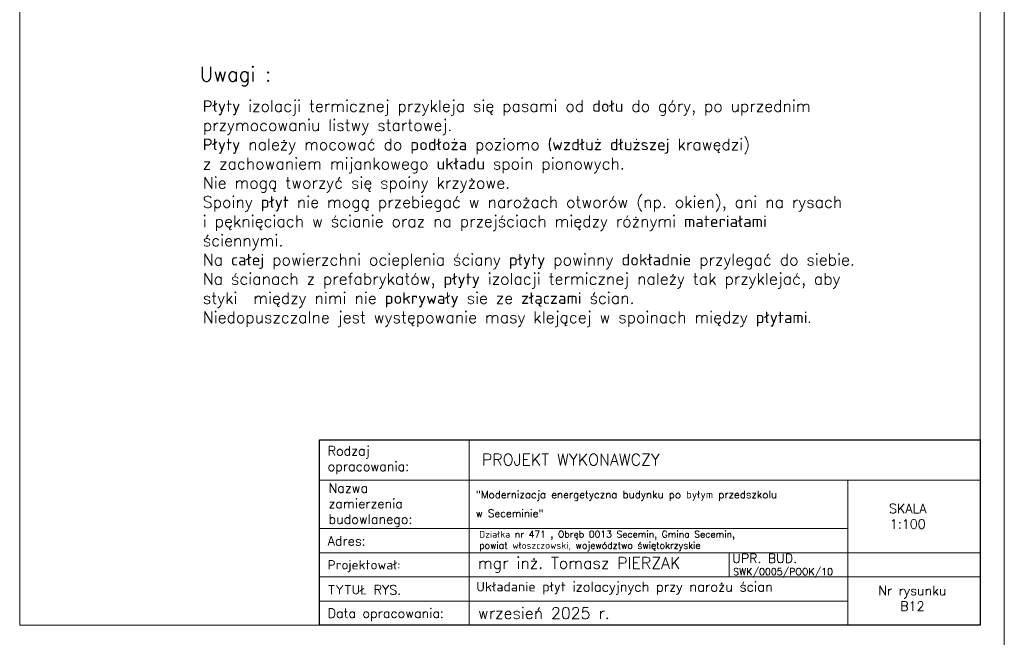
# Model space of a CAD drawing. Header units: millimetres. Extents: x 0 to 152651, y 46550 to 81081.
# Tile 79 of 109: x 146401 to 148451, y 72196 to 73483. Entities that reach past the tile are written whole.
import ezdxf

# ---------------------------------------------------------------- set-up
doc = ezdxf.new("R2010")
doc.units = ezdxf.units.MM
doc.layers.add('cienka', color=3, linetype='Continuous', lineweight=18)
doc.layers.add('opisy', color=4, linetype='Continuous', lineweight=18)
doc.styles.add('KASIA', font='romans.shx', dxfattribs={"height": 20})
doc.styles.get("Standard").update_dxf_attribs({"font": 'GOTHIC.TTF'})

msp = doc.modelspace()

# ---------------------------------------------------------------- linework, layer by layer
at = {"layer": 'cienka'}
for p, q in [((148451.116, 75141.419), (148451.116, 72171.419)), ((148451.116, 72171.419), (148451.116, 75141.419)), ((148451.116, 72171.419), (148451.116, 75141.419)), ((146401.116, 72221.419), (146401.116, 75091.419)), ((146401.116, 72221.419), (146401.116, 75091.419)), ((148401.116, 75091.419), (148401.116, 72221.419)), ((147878.095, 72373.166), (147878.095, 72322.817)), ((148089.116, 72322.185), (148401.116, 72322.185)), ((148401.116, 72221.419), (146401.116, 72221.419))]:
    msp.add_line(p, q, dxfattribs=at)
at = {"layer": 'opisy', "linetype": 'Continuous', "lineweight": 0, "flags": 128}
for points in [[(147025.407, 72221.419), (147025.407, 72607.717), (147336.696, 72607.683), (147336.696, 72221.385)], [(148125.116, 72523.717), (148401.116, 72523.717), (148401.116, 72372.534), (148125.116, 72372.534)]]:
    msp.add_lwpolyline(points, close=True, dxfattribs=at)
for points in [[(147025.407, 72607.7), (148401.116, 72607.7), (148401.116, 72523.717), (147025.407, 72523.717)], [(148065.116, 72607.7), (148401.116, 72607.7)], [(147025.407, 72422.934), (148125.116, 72422.934), (148125.116, 72271.785), (147025.407, 72271.785)], [(147025.407, 72372.534), (148125.116, 72372.534), (148125.116, 72322.185), (147025.407, 72322.185)], [(148065.116, 72372.534), (148401.116, 72372.534)], [(147025.407, 72322.185), (148125.116, 72322.185), (148125.116, 72271.802), (147025.407, 72271.802)], [(147061.407, 72271.802), (148125.116, 72271.802), (148125.116, 72221.419), (147061.407, 72221.419)]]:
    msp.add_lwpolyline(points, dxfattribs=at)
at = {"layer": 'opisy', "lineweight": 25}
msp.add_lwpolyline([(147025.407, 72607.7), (148401.116, 72607.7), (148401.116, 72221.419), (147025.407, 72221.419)], close=True, dxfattribs=at)

# ---------------------------------------------------------------- texts
at = {"layer": 'cienka', "attachment_point": 1}
for s, insert, char_height, width in [('{\\Fromans|c238;Uwagi :}', (146775.898, 73384.367), 30, 348.73836), ('\\pxt13.33333;{\\Fromans|c238;Płyty izolacji termicznej przykleja się pasami od dołu do góry, po uprzednim przymocowaniu listwy startowej. \\PPłyty należy mocować do podłoża poziomo (wzdłuż dłuższej krawędzi) ^Jz zachowaniem mijankowego układu spoin pionowych.  \\PNie mogą tworzyć się spoiny krzyżowe. \\PSpoiny płyt nie mogą przebiegać w narożach otworów (np. okien), ani na rysach  i pęknięciach w ścianie oraz na przejściach między różnymi materiałami ściennymi. ^JNa całej powierzchni ocieplenia ściany płyty powinny dokładnie przylegać do siebie. \\PNa ścianach z prefabrykatów, płyty izolacji termicznej należy tak przyklejać, aby styki  między nimi nie pokrywały sie ze złączami ścian. \\PNiedopuszczalne jest występowanie masy klejącej w spoinach między płytami.}', (146782.399, 73315.029), 24, 1467.77084)]:
    msp.add_mtext(s, dxfattribs=dict(at, insert=insert, char_height=char_height, width=width))
at = {"layer": 'opisy', "linetype": 'Continuous', "lineweight": 0, "attachment_point": 4, "style": 'KASIA'}
for s, insert, char_height, width in [('\\A1;{\\H0.80952x;Rodzaj opracowania:}', (147042.233, 72565.43), 24, 141.54434), ('\\A1;\\pxql;PROJEKT WYKONAWCZY', (147363.584, 72566.511), 24, 946.31605), ('\\A1;\\pxql;{\\H0.80952x;Nazwa \\Pzamierzenia\\Pbudowlanego:}', (147044.05, 72471.733), 24, 141.54434), ('\\A1;\\pxsm1.5,qj;"Modernizacja energetyczna budynku po byłym przedszkolu\\P\\pq*;w Seceminie"', (147350.693, 72474.233), 15.6, 766.2055), ('\\A1;\\pxqc;{\\H0.80952x;SKALA\\P1:100}', (147876.12, 72448.516), 24, 747.85817), ('\\A1;\\pxql;{\\H0.80952x;Adres:}', (147042.233, 72397.037), 24, 141.54434), ('\\A1;Działka nr 471 , Obręb 0013 Secemin, Gmina Secemin,\\Ppowiat włoszczowski, województwo świętokrzyskie', (147357.803, 72397.097), 14, 756.99257), ('\\A1;UPR. BUD.', (147884.605, 72361.001), 19.2, 598.28653), ('\\A1;\\pxql;{\\H0.80952x;Projektował:}', (147042.233, 72344.559), 24, 747.85817), ('\\A1;mgr inż. Tomasz PIERZAK', (147355.074, 72347.251), 24, 747.85817), ('\\A1;SWK/0005/POOK/10', (147886.611, 72330.709), 14.4, 448.7149), ('\\A1;\\pxql;{\\H0.80952x;TYTUŁ RYS.}', (147042.233, 72295.355), 24, 747.85817), ('\\A1;Układanie płyt izolacyjnych przy narożu ścian', (147351.798, 72298.585), 20, 747.85817), ('\\A1;\\pxqc;{\\H0.80952x;Nr rysunku\\PB12}', (147885.747, 72277.499), 24, 747.85817), ('\\A1;wrzesień 2025 r.', (147355.074, 72246.641), 24, 747.85817), ('\\A1;\\pxql;{\\H0.80952x;Data opracowania:}', (147042.233, 72243.317), 24, 747.85817)]:
    msp.add_mtext(s, dxfattribs=dict(at, insert=insert, char_height=char_height, width=width))

doc.saveas('drawing.dxf')
